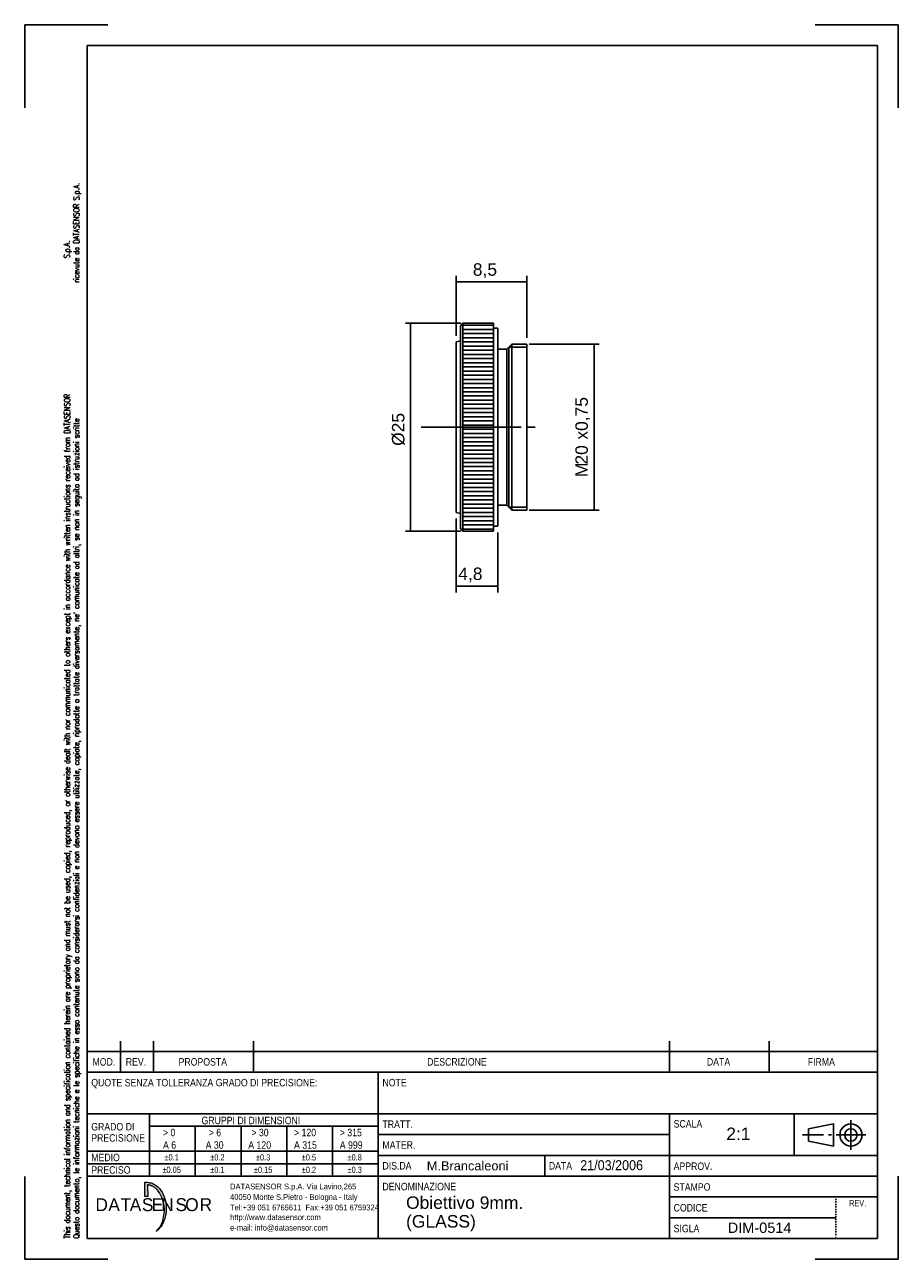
# Model space of a CAD drawing. Extents: x 1082 to 1292, y 1128 to 1425.
import ezdxf
from ezdxf.enums import TextEntityAlignment as Align

# ---------------------------------------------------------------- set-up
doc = ezdxf.new("R2010")
doc.units = 0
doc.header["$MEASUREMENT"] = 0
for name, pattern in [('CENTERLINE', [30, 24, -1.5, 3, -1.5]), ('DOTX2', [0.5, 0, -0.5]), ('PHANTOM', [29.5, 9.5, -1.5, 3, -1.5, 3, -1.5, 9.5])]:
    doc.linetypes.add(name, pattern=pattern)
doc.layers.get('0').update_dxf_attribs({"linetype": 'CONTINUOUS'})
for name, color, linetype in [('100', 7, 'CONTINUOUS'), ('218', 7, 'CONTINUOUS'), ('ASSI', 2, 'PHANTOM')]:
    doc.layers.add(name, color=color, linetype=linetype)
doc.styles.add('ROMANS', font='ROMANS')
doc.styles.get("Standard").update_dxf_attribs({"font": 'ARIAL.TTF'})
doc.styles.add('TXT', font='ARIAL.TTF')
doc.styles.add('WMF-Futura Md BT0', font='tt0144m_.ttf')

# ---------------------------------------------------------------- blocks, each defined once
blk = doc.blocks.new('A4M')
blk.add_hatch(color=7).paths.add_polyline_path([(154.66, 7.03), (154.66, 10.44), (155.31, 10.44), (155.64, 10.4), (155.93, 10.34), (156.2, 10.27), (156.46, 10.19), (156.71, 10.08), (156.95, 9.96), (157.21, 9.8), (157.49, 9.62), (157.83, 9.34), (158.22, 8.97), (158.56, 8.48), (158.85, 8.04), (159.14, 7.49), (159.37, 6.92), (159.59, 6.23), (159.71, 5.69), (159.72, 5.62), (159.74, 5.56), (159.75, 5.49), (159.75, 5.43), (159.76, 5.36), (159.77, 5.29), (159.78, 5.23), (159.79, 5.17), (159.84, 4.61), (159.85, 4.1), (159.86, 3.89), (159.86, 3.69), (159.85, 3.49), (159.83, 3.28), (159.79, 3.08), (159.76, 2.88), (159.72, 2.68), (159.69, 2.48), (159.6, 2.1), (159.5, 1.74), (159.29, 1.15), (159.07, 0.65), (158.84, 0.21), (158.53, -0.26), (158.46, -0.36), (158.38, -0.46), (158.3, -0.56), (158.21, -0.65), (158.13, -0.76), (158.04, -0.85), (157.95, -0.93), (157.85, -1.01), (157.46, -1.38), (157.97, -0.74), (158.02, -0.69), (158.06, -0.63), (158.1, -0.59), (158.13, -0.53), (158.17, -0.49), (158.21, -0.43), (158.24, -0.38), (158.29, -0.33), (158.61, 0.23), (158.84, 0.74), (158.99, 1.18), (159.22, 2.15), (159.42, 3.45), (159.42, 4), (159.36, 4.66), (159.21, 5.4), (159, 6.23), (158.78, 6.78), (158.58, 7.25), (158.2, 7.93), (157.93, 8.33), (157.76, 8.55), (157.59, 8.74), (157.43, 8.9), (157.26, 9.04), (157.11, 9.15), (156.95, 9.25), (156.82, 9.34), (156.7, 9.41), (156.6, 9.47), (156.51, 9.51), (156.44, 9.53), (156.39, 9.56), (156.34, 9.58), (156.29, 9.6), (156.24, 9.62), (156.18, 9.65), (156.1, 9.67), (156.03, 9.69), (155.95, 9.71), (155.88, 9.72), (155.8, 9.74), (155.73, 9.76), (155.67, 9.77), (155.62, 9.79), (155.38, 9.8), (155.39, 7.03), (155.36, 7.03), (155.27, 7.03), (155.15, 7.03), (155, 7.03), (154.87, 7.03), (154.76, 7.03), (154.68, 7.03)])
at = {"color": 7, "linetype": 'Continuous'}
for p, q in [((125.82, 288.91), (145.82, 288.91)), ((125.82, 268.91), (125.82, 288.91)), ((315.82, 288.91), (335.82, 288.91)), ((335.82, 268.91), (335.82, 288.91)), ((140.82, 283.91), (330.82, 283.91)), ((140.82, -3.09), (140.82, 283.91)), ((330.82, -3.09), (330.82, 283.91)), ((140.82, 41.91), (330.82, 41.91)), ((148.82, 36.91), (148.82, 44.41)), ((156.82, 36.91), (156.82, 44.41)), ((180.82, 36.91), (180.82, 44.41)), ((280.82, 36.91), (280.82, 44.41)), ((304.82, 36.91), (304.82, 44.41)), ((140.82, 36.91), (330.82, 36.91)), ((210.82, -3.09), (210.82, 36.91)), ((140.82, 26.91), (210.82, 26.91)), ((155.82, 11.91), (155.82, 26.91)), ((210.82, 26.91), (280.82, 26.91)), ((280.82, 26.91), (330.82, 26.91)), ((280.82, 11.91), (280.82, 26.91)), ((310.82, 26.91), (310.82, 16.91)), ((155.82, 23.91), (210.82, 23.91)), ((166.82, 11.91), (166.82, 23.91)), ((177.82, 11.91), (177.82, 23.91)), ((188.82, 11.91), (188.82, 23.91)), ((199.82, 11.91), (199.82, 23.91)), ((314.27, 23.3), (320.21, 24.49)), ((320.21, 19.14), (320.21, 24.49)), ((324.43, 18.25), (324.43, 25.38)), ((210.82, 21.91), (280.82, 21.91)), ((317.85, 21.82), (312.77, 21.82)), ((314.27, 20.33), (314.27, 23.3)), ((319.74, 21.82), (319.02, 21.82)), ((320.86, 21.82), (327.99, 21.82)), ((140.82, 17.91), (210.82, 17.91)), ((314.27, 20.33), (320.21, 19.14)), ((140.82, 14.91), (210.82, 14.91)), ((210.82, 16.91), (330.82, 16.91)), ((250.82, 11.91), (250.82, 16.91)), ((140.82, 11.91), (330.82, 11.91)), ((280.82, -3.09), (280.82, 11.91)), ((335.82, -8.09), (335.82, 11.91)), ((125.82, -8.09), (125.82, 11.83)), ((280.82, 6.91), (330.82, 6.91)), ((280.82, 1.91), (320.82, 1.91)), ((140.82, -3.09), (330.82, -3.09)), ((125.82, -8.09), (145.82, -8.09)), ((315.82, -8.09), (335.82, -8.09))]:
    blk.add_line(p, q, dxfattribs=at)
at = {"color": 7, "linetype": 'DOTX2'}
blk.add_line((320.82, 6.91), (320.82, -3.09), dxfattribs=at)
at = {"color": 7, "lineweight": 0}
blk.add_lwpolyline([(154.66, 7.03, 0.0121, 0.0121, 0), (154.66, 10.44, 0.0121, 0.0121, 0), (155.31, 10.44, 0.0121, 0.0121, 0), (155.64, 10.4, 0.0121, 0.0121, 0), (155.93, 10.34, 0.0121, 0.0121, 0), (156.2, 10.27, 0.0121, 0.0121, 0), (156.46, 10.19, 0.0121, 0.0121, 0), (156.71, 10.08, 0.0121, 0.0121, 0), (156.95, 9.96, 0.0121, 0.0121, 0), (157.21, 9.8, 0.0121, 0.0121, 0), (157.49, 9.62, 0.0121, 0.0121, 0), (157.83, 9.34, 0.0121, 0.0121, 0), (158.22, 8.97, 0.0121, 0.0121, 0), (158.56, 8.48, 0.0121, 0.0121, 0), (158.85, 8.04, 0.0121, 0.0121, 0), (159.14, 7.49, 0.0121, 0.0121, 0), (159.37, 6.92, 0.0121, 0.0121, 0), (159.59, 6.23, 0.0121, 0.0121, 0), (159.71, 5.69, 0.0121, 0.0121, 0), (159.72, 5.62, 0.0121, 0.0121, 0), (159.74, 5.56, 0.0121, 0.0121, 0), (159.75, 5.49, 0.0121, 0.0121, 0), (159.75, 5.43, 0.0121, 0.0121, 0), (159.76, 5.36, 0.0121, 0.0121, 0), (159.77, 5.29, 0.0121, 0.0121, 0), (159.78, 5.23, 0.0121, 0.0121, 0), (159.79, 5.17, 0.0121, 0.0121, 0), (159.84, 4.61, 0.0121, 0.0121, 0), (159.85, 4.1, 0.0121, 0.0121, 0), (159.86, 3.89, 0.0121, 0.0121, 0), (159.86, 3.69, 0.0121, 0.0121, 0), (159.85, 3.49, 0.0121, 0.0121, 0), (159.83, 3.28, 0.0121, 0.0121, 0), (159.79, 3.08, 0.0121, 0.0121, 0), (159.76, 2.88, 0.0121, 0.0121, 0), (159.72, 2.68, 0.0121, 0.0121, 0), (159.69, 2.48, 0.0121, 0.0121, 0), (159.6, 2.1, 0.0121, 0.0121, 0), (159.5, 1.74, 0.0121, 0.0121, 0), (159.29, 1.15, 0.0121, 0.0121, 0), (159.07, 0.65, 0.0121, 0.0121, 0), (158.84, 0.21, 0.0121, 0.0121, 0), (158.53, -0.26, 0.0121, 0.0121, 0), (158.46, -0.36, 0.0121, 0.0121, 0), (158.38, -0.46, 0.0121, 0.0121, 0), (158.3, -0.56, 0.0121, 0.0121, 0), (158.21, -0.65, 0.0121, 0.0121, 0), (158.13, -0.76, 0.0121, 0.0121, 0), (158.04, -0.85, 0.0121, 0.0121, 0), (157.95, -0.93, 0.0121, 0.0121, 0), (157.85, -1.01, 0.0121, 0.0121, 0), (157.46, -1.38, 0.0121, 0.0121, 0), (157.97, -0.74, 0.0121, 0.0121, 0), (158.02, -0.69, 0.0121, 0.0121, 0), (158.06, -0.63, 0.0121, 0.0121, 0), (158.1, -0.59, 0.0121, 0.0121, 0), (158.13, -0.53, 0.0121, 0.0121, 0), (158.17, -0.49, 0.0121, 0.0121, 0), (158.21, -0.43, 0.0121, 0.0121, 0), (158.24, -0.38, 0.0121, 0.0121, 0), (158.29, -0.33, 0.0121, 0.0121, 0), (158.61, 0.23, 0.0121, 0.0121, 0), (158.84, 0.74, 0.0121, 0.0121, 0), (158.99, 1.18, 0.0121, 0.0121, 0), (159.22, 2.15, 0.0121, 0.0121, 0), (159.42, 3.45, 0.0121, 0.0121, 0), (159.42, 4, 0.0121, 0.0121, 0), (159.36, 4.66, 0.0121, 0.0121, 0), (159.21, 5.4, 0.0121, 0.0121, 0), (159, 6.23, 0.0121, 0.0121, 0), (158.78, 6.78, 0.0121, 0.0121, 0), (158.58, 7.25, 0.0121, 0.0121, 0), (158.2, 7.93, 0.0121, 0.0121, 0), (157.93, 8.33, 0.0121, 0.0121, 0), (157.76, 8.55, 0.0121, 0.0121, 0), (157.59, 8.74, 0.0121, 0.0121, 0), (157.43, 8.9, 0.0121, 0.0121, 0), (157.26, 9.04, 0.0121, 0.0121, 0), (157.11, 9.15, 0.0121, 0.0121, 0), (156.95, 9.25, 0.0121, 0.0121, 0), (156.82, 9.34, 0.0121, 0.0121, 0), (156.7, 9.41, 0.0121, 0.0121, 0), (156.6, 9.47, 0.0121, 0.0121, 0), (156.51, 9.51, 0.0121, 0.0121, 0), (156.44, 9.53, 0.0121, 0.0121, 0), (156.39, 9.56, 0.0121, 0.0121, 0), (156.34, 9.58, 0.0121, 0.0121, 0), (156.29, 9.6, 0.0121, 0.0121, 0), (156.24, 9.62, 0.0121, 0.0121, 0), (156.18, 9.65, 0.0121, 0.0121, 0), (156.1, 9.67, 0.0121, 0.0121, 0), (156.03, 9.69, 0.0121, 0.0121, 0), (155.95, 9.71, 0.0121, 0.0121, 0), (155.88, 9.72, 0.0121, 0.0121, 0), (155.8, 9.74, 0.0121, 0.0121, 0), (155.73, 9.76, 0.0121, 0.0121, 0), (155.67, 9.77, 0.0121, 0.0121, 0), (155.62, 9.79, 0.0121, 0.0121, 0), (155.38, 9.8, 0.0121, 0.0121, 0), (155.39, 7.03, 0.0121, 0.0121, 0), (155.36, 7.03, 0.0121, 0.0121, 0), (155.27, 7.03, 0.0121, 0.0121, 0), (155.15, 7.03, 0.0121, 0.0121, 0), (155, 7.03, 0.0121, 0.0121, 0), (154.87, 7.03, 0.0121, 0.0121, 0), (154.76, 7.03, 0.0121, 0.0121, 0), (154.68, 7.03, 0.0121, 0.0121, 0), (154.66, 7.03, 0.0121, 0.0121, 0)], format="xyseb", dxfattribs=at)
blk.add_lwpolyline([(154.66, 7.03), (154.66, 10.44), (155.31, 10.44), (155.64, 10.4), (155.93, 10.34), (156.2, 10.27), (156.46, 10.19), (156.71, 10.08), (156.95, 9.96), (157.21, 9.8), (157.49, 9.62), (157.83, 9.34), (158.22, 8.97), (158.56, 8.48), (158.85, 8.04), (159.14, 7.49), (159.37, 6.92), (159.59, 6.23), (159.71, 5.69), (159.72, 5.62), (159.74, 5.56), (159.75, 5.49), (159.75, 5.43), (159.76, 5.36), (159.77, 5.29), (159.78, 5.23), (159.79, 5.17), (159.84, 4.61), (159.85, 4.1), (159.86, 3.89), (159.86, 3.69), (159.85, 3.49), (159.83, 3.28), (159.79, 3.08), (159.76, 2.88), (159.72, 2.68), (159.69, 2.48), (159.6, 2.1), (159.5, 1.74), (159.29, 1.15), (159.07, 0.65), (158.84, 0.21), (158.53, -0.26), (158.46, -0.36), (158.38, -0.46), (158.3, -0.56), (158.21, -0.65), (158.13, -0.76), (158.04, -0.85), (157.95, -0.93), (157.85, -1.01), (157.46, -1.38), (157.97, -0.74), (158.02, -0.69), (158.06, -0.63), (158.1, -0.59), (158.13, -0.53), (158.17, -0.49), (158.21, -0.43), (158.24, -0.38), (158.29, -0.33), (158.61, 0.23), (158.84, 0.74), (158.99, 1.18), (159.22, 2.15), (159.42, 3.45), (159.42, 4), (159.36, 4.66), (159.21, 5.4), (159, 6.23), (158.78, 6.78), (158.58, 7.25), (158.2, 7.93), (157.93, 8.33), (157.76, 8.55), (157.59, 8.74), (157.43, 8.9), (157.26, 9.04), (157.11, 9.15), (156.95, 9.25), (156.82, 9.34), (156.7, 9.41), (156.6, 9.47), (156.51, 9.51), (156.44, 9.53), (156.39, 9.56), (156.34, 9.58), (156.29, 9.6), (156.24, 9.62), (156.18, 9.65), (156.1, 9.67), (156.03, 9.69), (155.95, 9.71), (155.88, 9.72), (155.8, 9.74), (155.73, 9.76), (155.67, 9.77), (155.62, 9.79), (155.38, 9.8), (155.39, 7.03), (155.36, 7.03), (155.27, 7.03), (155.15, 7.03), (155, 7.03), (154.87, 7.03), (154.76, 7.03), (154.68, 7.03), (154.66, 7.03), (154.66, 7.03)], dxfattribs=at)
at = {"color": 7, "linetype": 'Continuous'}
for radius in [2.67, 1.49]:
    blk.add_circle((324.43, 21.82), radius, dxfattribs=at)
at = {"color": 7, "linetype": 'Continuous', "style": 'ROMANS', "width": 0.8}
for s, height, p in [('ricevute da DATASENSOR S.p.A.', 1.4231, (138.95, 226.87)), ('S.p.A.', 1.423, (136.68, 232.72)), ('This document, technical information and specification contained herein are proprietary and must not be used, copied, reproduced, or otherwise dealt with nor communicated to others except in accordance with written instructions received from DATASENSOR', 1.42311, (136.71, -3.11)), ("Questo documento, le informazioni tecniche e le specifiche in esso contenute sono da considerarsi confidenziali e non devono essere utilizzate, copiate, riprodotte o trattate diversamente, ne' comunicate ad altri, se non in seguito ad istruzioni scritte", 1.42311, (138.95, -3.11))]:
    blk.add_text(s, height=height, rotation=90, dxfattribs=at).set_placement(p)
at = {"color": 7, "linetype": 'Continuous', "style": 'TXT'}
for s, height, width, p in [('MOD.', 1.8, 0.833333, (142.12, 38.51)), ('REV.', 1.8, 0.833333, (150.12, 38.51)), ('PROPOSTA', 1.8, 0.833333, (162.82, 38.51)), ('DESCRIZIONE', 1.8, 0.833333, (222.57, 38.51)), ('DATA', 1.8, 0.833333, (289.82, 38.51)), ('FIRMA', 1.8, 0.833333, (314.07, 38.51)), ('QUOTE SENZA TOLLERANZA GRADO DI PRECISIONE:', 1.8, 0.833333, (141.82, 33.51)), ('NOTE', 1.8, 0.833333, (211.82, 33.51)), ('GRADO DI', 1.8, 0.833333, (141.82, 22.91)), ('GRUPPI DI DIMENSIONI', 1.8, 0.833333, (168.32, 24.41)), ('TRATT.', 1.8, 0.833333, (211.82, 23.51)), ('SCALA', 1.8, 0.833333, (281.82, 23.61)), ('PRECISIONE', 1.8, 0.833333, (141.82, 20.21)), ('> 0', 1.8, 0.833333, (159.07, 21.51)), ('> 6', 1.8, 0.833333, (170.07, 21.51)), ('> 30', 1.8, 0.833333, (180.32, 21.51)), ('> 120', 1.8, 0.833333, (190.57, 21.51)), ('> 315', 1.8, 0.833333, (201.57, 21.51)), ('A 6', 1.8, 0.833333, (159.07, 18.51)), ('A 30', 1.8, 0.833333, (169.32, 18.51)), ('A 120', 1.8, 0.833333, (179.57, 18.51)), ('A 315', 1.8, 0.833333, (190.57, 18.51)), ('A 999', 1.8, 0.833333, (201.57, 18.51)), ('MATER.', 1.8, 0.833333, (211.82, 18.51)), ('MEDIO', 1.8, 0.833333, (141.82, 15.51)), ('DIS.DA', 1.8, 0.833333, (211.82, 13.51)), ('DATA', 1.8, 0.833333, (251.82, 13.51)), ('APPROV.', 1.8, 0.833333, (281.82, 13.41)), ('PRECISO', 1.8, 0.833333, (141.82, 12.51)), ('DENOMINAZIONE', 1.8, 0.833333, (211.82, 8.51)), ('STAMPO', 1.8, 0.833333, (281.82, 8.41)), ('REV.', 1.5, 0.766667, (324.02, 4.66)), ('CODICE', 1.8, 0.833333, (281.82, 3.41)), ('SIGLA', 1.8, 0.833333, (281.82, -1.59))]:
    blk.add_text(s, height=height, dxfattribs=dict(at, width=width)).set_placement(p)
at = {"color": 7, "linetype": 'Continuous', "width": 0.85}
for s, p in [('±0.1', (161.14, 15.69)), ('±0.2', (172.14, 15.69)), ('±0.3', (183.14, 15.69)), ('±0.5', (194.14, 15.69)), ('±0.8', (205.14, 15.69)), ('±0.05', (161.14, 12.69)), ('±0.1', (172.14, 12.69)), ('±0.15', (183.14, 12.69)), ('±0.2', (194.14, 12.69)), ('±0.3', (205.14, 12.69))]:
    blk.add_text(s, height=1.5, dxfattribs=at).set_placement(p, align=Align.CENTER)
for s, p in [('DATASENSOR S.p.A. Via Lavino,265', (175.2, 8.73)), ('40050 Monte S.Pietro - Bologna - Italy', (175.2, 6.2)), ('Tel:+39 051 6765611  Fax:+39 051 6759324', (175.2, 3.68)), ('e-mail: info@datasensor.com', (175.2, -1.18)), ('http://www.datasensor.com', (175.2, 1.34))]:
    blk.add_text(s, height=1.3924, dxfattribs=at).set_placement(p)
at = {"color": 7, "lineweight": 0, "style": 'WMF-Futura Md BT0'}
for s, p in [('D', (142.83, 3.5)), ('A', (145.92, 3.5)), ('T', (148.84, 3.5)), ('A', (151.07, 3.5)), ('S', (153.99, 3.5)), ('E', (156.34, 3.5)), ('N', (158.62, 3.5)), ('S', (162.06, 3.5)), ('O', (164.41, 3.5)), ('R', (167.86, 3.5))]:
    blk.add_text(s, height=3.11, dxfattribs=at).set_placement(p)

msp = doc.modelspace()

# ---------------------------------------------------------------- linework, layer by layer
at = {"color": 7, "linetype": 'Continuous'}
for p, q in [((1187.73, 1353.46), (1187.13, 1352.86)), ((1187.13, 1352.86), (1187.13, 1304.06)), ((1187.73, 1353.46), (1187.73, 1303.46)), ((1187.73, 1353.46), (1195.13, 1353.46)), ((1195.13, 1353.46), (1195.13, 1303.46)), ((1195.13, 1352.26), (1196.13, 1352.26)), ((1196.13, 1352.26), (1196.13, 1304.66)), ((1186.13, 1348.96), (1187.13, 1349.23)), ((1186.13, 1348.96), (1186.13, 1307.96)), ((1199.53, 1348.46), (1198.33, 1347.26)), ((1199.53, 1348.46), (1199.53, 1308.46)), ((1199.53, 1348.46), (1203.13, 1348.46)), ((1203.13, 1348.46), (1203.13, 1308.46)), ((1198.33, 1347.26), (1196.13, 1347.26)), ((1198.33, 1347.26), (1198.33, 1309.66)), ((1198.78, 1347.71), (1198.78, 1309.21)), ((1198.78, 1347.71), (1203.13, 1347.71)), ((1186.13, 1307.96), (1187.13, 1307.69)), ((1196.13, 1309.66), (1198.33, 1309.66)), ((1199.53, 1308.46), (1198.33, 1309.66)), ((1198.78, 1309.21), (1203.13, 1309.21)), ((1199.53, 1308.46), (1203.13, 1308.46)), ((1187.13, 1304.06), (1187.73, 1303.46)), ((1195.13, 1304.66), (1196.13, 1304.66)), ((1187.73, 1303.46), (1195.13, 1303.46))]:
    msp.add_line(p, q, dxfattribs=at)
for points in [[(1186.13, 1363.39), (1188.63, 1362.98), (1188.63, 1363.81), (1186.13, 1363.39)], [(1203.13, 1363.39), (1200.63, 1363.81), (1200.63, 1362.98), (1203.13, 1363.39)], [(1175.18, 1353.46), (1174.76, 1350.96), (1175.6, 1350.96), (1175.18, 1353.46)], [(1219.27, 1348.46), (1218.86, 1345.96), (1219.69, 1345.96), (1219.27, 1348.46)], [(1219.27, 1348.46), (1218.86, 1345.96), (1219.69, 1345.96), (1219.27, 1348.46)], [(1219.27, 1348.46), (1218.86, 1345.96), (1219.69, 1345.96), (1219.27, 1348.46)], [(1219.27, 1308.46), (1219.69, 1310.96), (1218.86, 1310.96), (1219.27, 1308.46)], [(1219.27, 1308.46), (1219.69, 1310.96), (1218.86, 1310.96), (1219.27, 1308.46)], [(1219.27, 1308.46), (1219.69, 1310.96), (1218.86, 1310.96), (1219.27, 1308.46)], [(1175.18, 1303.46), (1175.6, 1305.96), (1174.76, 1305.96), (1175.18, 1303.46)], [(1186.13, 1290.2), (1188.63, 1289.78), (1188.63, 1290.61), (1186.13, 1290.2)], [(1196.13, 1290.2), (1193.63, 1290.61), (1193.63, 1289.78), (1196.13, 1290.2)]]:
    msp.add_solid(points, dxfattribs=at)
at = {"layer": '100', "color": 7, "linetype": 'Continuous'}
for p, q in [((1187.23, 1353.46), (1173.93, 1353.46)), ((1175.18, 1353.46), (1175.18, 1328.46)), ((1195.13, 1352.96), (1187.73, 1352.96)), ((1195.13, 1351.96), (1187.73, 1351.96)), ((1195.13, 1350.96), (1187.73, 1350.96)), ((1195.13, 1349.96), (1187.73, 1349.96)), ((1195.13, 1348.96), (1187.73, 1348.96)), ((1203.63, 1348.46), (1220.52, 1348.46)), ((1219.27, 1348.46), (1219.27, 1328.46)), ((1195.13, 1347.96), (1187.73, 1347.96)), ((1195.13, 1346.96), (1187.73, 1346.96)), ((1195.13, 1345.96), (1187.73, 1345.96)), ((1195.13, 1344.96), (1187.73, 1344.96)), ((1195.13, 1343.96), (1187.73, 1343.96)), ((1195.13, 1342.96), (1187.73, 1342.96)), ((1195.13, 1341.96), (1187.73, 1341.96)), ((1195.13, 1340.96), (1187.73, 1340.96)), ((1195.13, 1339.96), (1187.73, 1339.96)), ((1195.13, 1338.96), (1187.73, 1338.96)), ((1195.13, 1337.96), (1187.73, 1337.96)), ((1195.13, 1336.96), (1187.73, 1336.96)), ((1195.13, 1335.96), (1187.73, 1335.96)), ((1195.13, 1334.96), (1187.73, 1334.96)), ((1195.13, 1333.96), (1187.73, 1333.96)), ((1195.13, 1332.96), (1187.73, 1332.96)), ((1195.13, 1331.96), (1187.73, 1331.96)), ((1195.13, 1330.96), (1187.73, 1330.96)), ((1175.18, 1303.46), (1175.18, 1328.46)), ((1195.13, 1329.96), (1187.73, 1329.96)), ((1195.13, 1328.96), (1187.73, 1328.96)), ((1195.13, 1327.96), (1187.73, 1327.96)), ((1219.27, 1308.46), (1219.27, 1328.46)), ((1195.13, 1326.96), (1187.73, 1326.96)), ((1195.13, 1325.96), (1187.73, 1325.96)), ((1195.13, 1324.96), (1187.73, 1324.96)), ((1195.13, 1323.96), (1187.73, 1323.96)), ((1195.13, 1322.96), (1187.73, 1322.96)), ((1195.13, 1321.96), (1187.73, 1321.96)), ((1195.13, 1320.96), (1187.73, 1320.96)), ((1195.13, 1319.96), (1187.73, 1319.96)), ((1195.13, 1318.96), (1187.73, 1318.96)), ((1195.13, 1317.96), (1187.73, 1317.96)), ((1195.13, 1316.96), (1187.73, 1316.96)), ((1195.13, 1315.96), (1187.73, 1315.96)), ((1195.13, 1314.96), (1187.73, 1314.96)), ((1195.13, 1313.96), (1187.73, 1313.96)), ((1195.13, 1312.96), (1187.73, 1312.96)), ((1195.13, 1311.96), (1187.73, 1311.96)), ((1195.13, 1310.96), (1187.73, 1310.96)), ((1195.13, 1309.96), (1187.73, 1309.96)), ((1195.13, 1308.96), (1187.73, 1308.96)), ((1195.13, 1307.96), (1187.73, 1307.96)), ((1195.13, 1306.96), (1187.73, 1306.96)), ((1203.63, 1308.46), (1220.52, 1308.46)), ((1195.13, 1305.96), (1187.73, 1305.96)), ((1195.13, 1304.96), (1187.73, 1304.96)), ((1195.13, 1303.96), (1187.73, 1303.96)), ((1187.23, 1303.46), (1173.93, 1303.46))]:
    msp.add_line(p, q, dxfattribs=at)
at = {"layer": '218', "color": 7, "linetype": 'CENTERLINE'}
msp.add_line((1177.73, 1328.46), (1205.13, 1328.46), dxfattribs=at)
at = {"layer": 'ASSI', "color": 7, "linetype": 'Continuous'}
for p, q in [((1186.13, 1350.46), (1186.13, 1364.89)), ((1186.13, 1363.39), (1194.63, 1363.39)), ((1203.13, 1363.39), (1194.63, 1363.39)), ((1203.13, 1349.96), (1203.13, 1364.89)), ((1186.13, 1306.46), (1186.13, 1288.7)), ((1196.13, 1303.16), (1196.13, 1288.7)), ((1186.13, 1290.2), (1191.13, 1290.2)), ((1196.13, 1290.2), (1191.13, 1290.2))]:
    msp.add_line(p, q, dxfattribs=at)

# ---------------------------------------------------------------- block references
at = {"color": 0, "linetype": 'ByBlock'}
msp.add_blockref('A4M', (956.58, 1136.37), dxfattribs=at)

# ---------------------------------------------------------------- texts
at = {"color": 7, "linetype": 'Continuous'}
for s, height, p in [('2:1', 3, (1251.05, 1156.97)), ('M.Brancaleoni', 2.2, (1179.05, 1149.67)), ('Obiettivo 9mm.', 3, (1174.08, 1140.42)), ('(GLASS)', 3, (1174.08, 1135.92)), ('DIM-0514', 2.5, (1251.4, 1134.62))]:
    msp.add_text(s, height=height, dxfattribs=at).set_placement(p)
at = {"color": 7, "linetype": 'Continuous', "width": 0.9}
msp.add_text('21/03/2006', height=2.4, dxfattribs=at).set_placement((1215.94, 1149.72))
at = {"layer": '100', "color": 7, "linetype": 'Continuous'}
for s, p in [('x0,75', (1217.77, 1325.46)), ('%%c25', (1173.68, 1323.96)), ('20', (1217.77, 1319.46)), ('M', (1217.77, 1316.46))]:
    msp.add_text(s, height=3, rotation=90, dxfattribs=at).set_placement(p)
at = {"layer": 'ASSI', "color": 7, "linetype": 'Continuous'}
for s, p in [('8,5', (1190.13, 1364.89)), ('4,8', (1186.63, 1291.7))]:
    msp.add_text(s, height=3, dxfattribs=at).set_placement(p)

doc.saveas('drawing.dxf')
